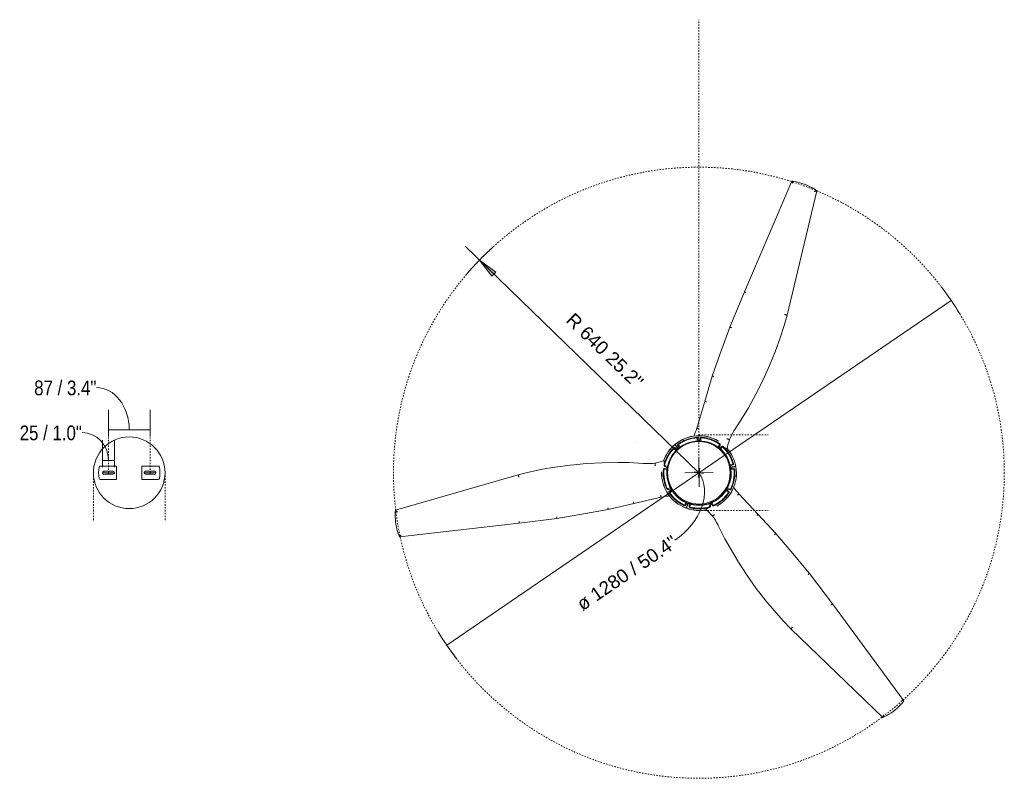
# Model space of a CAD drawing. Header units: millimetres. Extents: x 5806 to 11183, y -3660 to 7544.
# Tile 8 of 8: x 9120 to 11183, y 5955 to 7544. Entities that reach past the tile are written whole.
import ezdxf

# ---------------------------------------------------------------- set-up
doc = ezdxf.new("R2010")
doc.units = ezdxf.units.MM
for name, pattern in [('Dash', [6, 3, -3]), ('Hidden', [7.14375, 4.7625, -2.38125]), ('Punto', [4.7625, 0, -4.7625])]:
    doc.linetypes.add(name, pattern=pattern)
for name, color, linetype, lineweight in [('Cotas', 7, 'Continuous', 9), ('Cotas-14', 7, 'Continuous', 9), ('Lighthing Fixture Detail Wide Black', 7, 'Continuous', 20), ('Lighthing Fixture Dim Black Dash', 7, 'Hidden', 9), ('Luminarias', 7, 'Continuous', 20)]:
    doc.layers.add(name, color=color, linetype=linetype, lineweight=lineweight)
doc.layers.add('Lighthing Fixture Dim Grey Dash', color=7, linetype='Dash', lineweight=9, true_color=0xd2d2d2)
doc.layers.add('Ligthing Fixture ADD', color=7, linetype='Punto', lineweight=9, true_color=0xffffff)
doc.styles.add('Arial', font='arial.ttf', dxfattribs={"height": 28})
doc.styles.add('Arial Narrow', font='ARIALN.TTF', dxfattribs={"height": 30.8})
doc.dimstyles.new('Diameter_-_3mm_Arial', dxfattribs={"dimscale": 304.8, "dimtxt": 28.567263, "dimasz": 0, "dimexe": 0.110236, "dimexo": 0, "dimgap": 0.068898, "dimtad": 1, "dimjust": 3, "dimdec": 0, "dimzin": 0, "dimdsep": 46, "dimtxsty": 'Arial', "dimblk1": 'NONE', "dimblk2": 'NONE', "dimsah": 1, "dimcen": 0.09, "dimadec": 0, "dimazin": 0, "dimtfac": 1, "dimtdec": 4, "dimtix": 1, "dimtmove": 0, "dimatfit": 2, "dimfxl": 1, "dimtvp": 1, "dimtolj": 1, "dimtzin": 0, "dimarcsym": 2})
doc.dimstyles.new('FARO_-_2_2mm_Arial_Narrow_mm_Inch_Right_1', dxfattribs={"dimscale": 304.8, "dimtxt": 31.521674, "dimasz": 0, "dimexe": 0.137795, "dimexo": 0.0625, "dimgap": 0.022966, "dimtad": 1, "dimdec": 0, "dimzin": 0, "dimdsep": 46, "dimtxsty": 'Arial Narrow', "dimblk1": 'NONE', "dimblk2": 'NONE', "dimsah": 1, "dimcen": 0.09, "dimadec": 0, "dimazin": 0, "dimtfac": 1, "dimtdec": 4, "dimtix": 1, "dimtmove": 1, "dimatfit": 3, "dimfxl": 0.045932, "dimfxlon": 1, "dimtvp": 1, "dimtolj": 1, "dimtzin": 0, "dimarcsym": 2})
doc.dimstyles.new('Radial_-_3mm_Arial', dxfattribs={"dimscale": 304.8, "dimtxt": 28.567263, "dimasz": 0.137795, "dimexe": 0.137795, "dimexo": 0, "dimgap": 0.080381, "dimtad": 1, "dimjust": 3, "dimdec": 0, "dimzin": 0, "dimdsep": 46, "dimtxsty": 'Arial', "dimsah": 1, "dimcen": 0.09, "dimdle": 0.137795, "dimadec": 0, "dimazin": 0, "dimtfac": 1, "dimtdec": 4, "dimtix": 1, "dimtmove": 0, "dimatfit": 2, "dimfxl": 1, "dimtvp": 1, "dimtfill": 1, "dimtolj": 1, "dimtzin": 0, "dimarcsym": 2})

# ---------------------------------------------------------------- blocks, each defined once
blk = doc.blocks.new('32100 - 32100 JUST FAN Matt black ceiling fan with DC motor-500755-Planta_PDF')
at = {"layer": 'Luminarias'}
for p, q in [((-3.8, 378.7), (65.6, 637.3)), ((121.7, 630.1), (97.9, 378.8)), ((97.9, 378.8), (89.6, 299.3)), ((89.6, 299.3), (80.3, 239.3)), ((80.3, 239.3), (72.5, 191.5)), ((72.5, 191.5), (61, 137.6)), ((61, 137.6), (48.7, 80.5)), ((58.4, 138.2), (57.5, 138.4)), ((59.3, 138), (58.4, 138.2)), ((60, 137.8), (59.3, 138)), ((60.5, 137.7), (60, 137.8)), ((60.9, 137.6), (60.5, 137.7)), ((61, 137.6), (60.9, 137.6)), ((-16.9, 70.9), (-15.6, 71.9)), ((-16.9, 70.9), (-16, 65.5)), ((-9, 66.9), (-10, 72.1)), ((-9.2, 74.6), (-9.1, 73.3)), ((31.4, 65.6), (28.7, 60.9)), ((31.4, 65.6), (33.1, 65.5)), ((35.2, 57.5), (37.7, 62)), ((39.9, 63.4), (39.1, 62.4)), ((-60.8, 49.1), (-60.9, 49.3)), ((-60.8, 49.6), (-60.6, 49.5)), ((-52.6, 42.4), (-60.8, 49.1)), ((-60.6, 49.5), (-52.3, 42.7)), ((-59.4, 42), (-59.1, 43.6)), ((-59.4, 42), (-55.3, 38.5)), ((-54, 52.1), (-53.2, 51.2)), ((-49, 46.3), (-53.1, 49.7)), ((65.6, 30.7), (60.8, 28.9)), ((62.9, 24.7), (72.5, 28.3)), ((72.9, 27.4), (63.2, 23.7)), ((64.7, 19.1), (69.3, 20.8)), ((65.6, 30.7), (66.8, 29.6)), ((72.5, 28.3), (72.7, 28.4)), ((73.1, 27.5), (72.9, 27.4)), ((-150.1, -14.9), (-94.4, 2.7)), ((-75.2, 3.4), (-73.9, 3.3)), ((-67.3, 2.4), (-72.9, 2.2)), ((71.9, 20.4), (70.6, 20.1)), ((-202.7, -31.6), (-150.1, -14.9)), ((-150.1, -14.9), (-150, -15)), ((-150, -15), (-149.9, -15.4)), ((-149.9, -15.4), (-149.8, -15.9)), ((-149.8, -15.9), (-149.6, -16.6)), ((-149.6, -16.6), (-149.3, -17.4)), ((-149.3, -17.4), (-149, -18.3)), ((-72.8, -4.9), (-73.6, -3.5)), ((-72.8, -4.9), (-67.2, -5)), ((69.5, -21.2), (64.6, -19.3)), ((-248, -48.4), (-202.7, -31.6)), ((-53.9, -40.6), (-58, -44.2)), ((62.2, -26), (67.1, -27.7)), ((68.9, -29.6), (67.7, -29.1)), ((69.5, -21.2), (69.8, -22.8)), ((-304.8, -70), (-248, -48.4)), ((-60.6, -44.7), (-59.5, -44)), ((-53.6, -49.6), (-55.1, -49)), ((-53.6, -49.6), (-49.2, -46.1)), ((31.8, -59.4), (34.6, -64)), ((40.8, -60.4), (38.1, -55.6)), ((40.8, -60.4), (39.9, -61.8)), ((-377.9, -102.1), (-304.8, -70)), ((-18.9, -72.6), (-18.5, -71.4)), ((-16.3, -65.5), (-17.3, -70.6)), ((-13.4, -77.2), (-13.3, -77)), ((-13.3, -77), (-11.6, -66.5)), ((-10.3, -66.8), (-12, -77.3)), ((-12, -77.3), (-12, -77.5)), ((-6.5, -72.5), (-8, -73)), ((-6.5, -72.5), (-5.6, -67.1)), ((34.7, -66.6), (34.2, -65.5)), ((-608.2, -205.7), (-377.9, -102.1)), ((88.4, -122), (45.1, -82.8)), ((88.4, -122), (88.5, -121.9)), ((129.4, -158.9), (88.4, -122)), ((88.5, -121.9), (88.8, -121.6)), ((88.8, -121.6), (89.1, -121.2)), ((89.1, -121.2), (89.6, -120.6)), ((89.6, -120.6), (90.2, -120)), ((90.2, -120), (90.9, -119.3)), ((166.9, -189.4), (129.4, -158.9)), ((-327.6, -190.5), (-586.7, -258)), ((214.2, -227.6), (166.9, -189.4)), ((329.7, -186.3), (519, -375.6)), ((278.9, -274.4), (214.2, -227.6)), ((484.7, -420.6), (278.9, -274.4))]:
    blk.add_line(p, q, dxfattribs=at)
at = {"layer": 'Luminarias', "flags": 128}
for points in [[(65.7, 637.4), (70.6, 637.8), (75.5, 638), (80.3, 638.1), (85.2, 637.9), (90.1, 637.6), (94.9, 637), (96, 636.9)], [(96, 636.9), (100.8, 636.1), (105.6, 635.1), (110.4, 633.9), (115, 632.5), (119.7, 630.9), (121.7, 630.2)], [(-14.2, 327.9), (-8.8, 356.4), (-3.8, 378.7)], [(-25.6, 169.5), (-25.7, 202.6), (-24.5, 235.6), (-22, 268.6), (-18.2, 301.5), (-14.2, 327.9)], [(-22.6, 116.4), (-24.7, 145.7), (-25.6, 169.5)], [(-22.5, 92), (-22.2, 97.2), (-22, 102.3), (-22, 107.5), (-22.3, 112.7), (-22.6, 116.4)], [(-27.7, 72.6), (-25.3, 80.8), (-23.2, 89), (-22.5, 92)], [(48.7, 80.5), (47.9, 75.6), (47.2, 70.7), (46.8, 65.8), (46.6, 62.8)], [(-94.4, 2.7), (-89.7, 4.4), (-85.2, 6.2), (-80.7, 8.3), (-77.9, 9.6)], [(76.4, -12.6), (82.3, -18.8), (88.4, -24.7), (90.7, -26.8)], [(90.7, -26.8), (94.9, -29.7), (99.3, -32.4), (103.8, -35), (108.4, -37.4), (111.8, -39)], [(111.8, -39), (138.3, -51.8), (159.3, -62.8)], [(-49.7, -59.8), (-58, -61.8), (-66.2, -64.1), (-69.1, -64.9)], [(-90.3, -77), (-114.7, -93.4), (-134.9, -105.9)], [(-69.1, -64.9), (-73.8, -67.2), (-78.4, -69.6), (-82.9, -72.2), (-87.2, -74.9), (-90.3, -77)], [(45.1, -82.8), (41.3, -79.6), (37.4, -76.6), (33.3, -73.8), (30.8, -72.1)], [(159.3, -62.8), (188, -79.3), (216, -96.8), (243.4, -115.5), (270, -135.2), (290.8, -151.9)], [(-134.9, -105.9), (-163.6, -122.4), (-193, -137.7), (-222.9, -151.8), (-253.3, -164.8), (-278.3, -174.3)], [(290.8, -151.9), (312.8, -170.8), (329.7, -186.3)], [(-278.3, -174.3), (-305.7, -183.8), (-327.6, -190.5)], [(-601.3, -231.4), (-603, -226.8), (-604.5, -222.2), (-605.8, -217.5), (-606.9, -212.7), (-607.8, -207.9), (-608.2, -205.8)], [(-586.8, -258), (-589.5, -254), (-592.2, -249.8), (-594.6, -245.6), (-596.9, -241.3), (-599, -236.9), (-600.9, -232.4), (-601.3, -231.4)], [(519, -375.7), (516.9, -380.1), (514.7, -384.5), (512.3, -388.7), (509.7, -392.9), (507, -396.9), (504.1, -400.9), (503.4, -401.7)], [(503.4, -401.7), (500.3, -405.5), (497.1, -409.1), (493.7, -412.6), (490.1, -416), (486.5, -419.2), (484.8, -420.6)]]:
    blk.add_lwpolyline(points, dxfattribs=at)
at = {"layer": 'Luminarias'}
for centre, radius, start, end in [((0, 0), 67.5, 90, 270), ((0, 0), 66.5, 90, 270), ((-0.2, 0.5), 78, 110.3533, 140.9692), ((-0.2, 0.5), 77.8, 110.4094, 140.9692), ((2.8, -4.1), 78.7, 105.4632, 135.3472), ((-17.9, 70.7), 1.04, 8.9294, 105.4632), ((-9, 72.3), 1.01, 96.081, 190.9992), ((-0.8, -4.9), 78.7, 66.197, 96.081), ((-0.2, 0.5), 78, 20.9692, 92.8722), ((-0.2, 0.5), 77.8, 20.9692, 92.9099), ((0, 0), 67.5, 270, 90), ((0, 0), 66.5, 270, 90), ((30.5, 66.1), 1.04, 329.6633, 66.197), ((38.6, 61.6), 1.01, 56.6596, 151.5778), ((-4.1, -3.3), 78.7, 26.7756, 56.6596), ((-0.6, -0.2), 78, 140.6131, 212.5161), ((-0.6, -0.2), 77.8, 140.6131, 212.5538), ((4.6, -1.8), 78.7, 146.4195, 176.3035), ((-60.1, 41.2), 1.04, 49.8858, 146.4017), ((-52.5, 50.5), 1.01, 135.3472, 230.2653), ((65.2, 31.7), 1.04, 290.2419, 26.7756), ((69.6, 19.8), 1.01, 15.3737, 110.2918), ((0.2, -0.5), 77.8, 350.436, 20.9957), ((0.2, -0.5), 78, 350.3798, 20.9957), ((-72.9, 3.2), 1.01, 176.3035, 271.2217), ((-5.2, -0.7), 78.7, 345.4897, 15.3737), ((-72.9, -6), 1.04, 89.3072, 185.8409), ((4.4, 1.9), 78.7, 185.8409, 215.7249), ((69.9, -20.2), 1.04, 248.956, 345.4897), ((0.2, -0.5), 77.8, 260.9957, 332.9365), ((0.2, -0.5), 78, 260.9957, 332.8987), ((-4.2, 2.8), 78.7, 306.2236, 336.1076), ((66.8, -28.7), 1.01, 336.1076, 71.0257), ((-58.7, -43.4), 1.01, 215.7249, 310.643), ((-52.9, -50.4), 1.04, 128.5733, 225.1071), ((1.9, 4.6), 78.7, 225.1071, 254.9911), ((-0.6, -0.2), 77.8, 229.8979, 260.6131), ((-0.6, -0.2), 78, 229.9972, 260.6131), ((41.7, -59.8), 1.04, 209.6899, 306.2236), ((-18.2, -70.4), 1.01, 254.9911, 349.9092), ((-5.5, -72.7), 1.04, 170.2685, 266.8022), ((-1.1, 4.8), 78.7, 266.8022, 296.6862), ((33.7, -64.5), 1.01, 296.6862, 31.6043)]:
    blk.add_arc(centre, radius, start, end, dxfattribs=at)
for centre, major_axis, start_param, end_param in [((-23.7, -13.5), (12.3, 85.1), 0.122846, 0.128483), ((-0.2, 26.9), (-67.6, 53.2), 3.264438, 3.270075), ((23.1, -13.7), (80.1, 31.4), 3.264438, 3.270075)]:
    blk.add_ellipse(centre, major_axis=major_axis, ratio=0.981915, start_param=start_param, end_param=end_param, dxfattribs=at)
for points, knots in [([(65.7, 637.2), (65.6, 637.2), (65.6, 637.3), (65.7, 637.4), (65.7, 637.4)], [-0.2, -0.2, -0.2, -0.2, -0.1, -0.0267368, -0.0267368, -0.0267368, -0.0267368]), ([(65.7, 637.4), (65.8, 637.4), (65.9, 637.3), (66.2, 637.1), (66.4, 636.9), (66.6, 636.8), (66.8, 636.6), (67, 636.4), (67.2, 636.3), (67.3, 636.1), (67.5, 635.9), (67.8, 635.7), (68, 635.4), (68.3, 635.1), (68.6, 634.7), (69.2, 634.1), (69.7, 633.5), (70.1, 633.1)], [-1, -1, -1, -1, -0.9, -0.8, -0.75, -0.7, -0.65, -0.6, -0.575, -0.55, -0.5, -0.45, -0.4, -0.35, -0.3, -0.2, 0, 0, 0, 0]), ([(121.7, 630.2), (121.7, 630.2), (121.8, 630.1), (121.7, 630), (121.7, 629.9), (121.6, 629.8), (121.5, 629.7), (121.3, 629.6), (121.2, 629.4), (121, 629.3), (120.9, 629.2), (120.7, 629.1), (120.5, 628.9), (120.2, 628.7), (119.9, 628.5), (119.7, 628.3), (119.4, 628.1), (119, 627.8), (118.4, 627.4), (118, 627.1), (117.8, 627)], [-1, -1, -1, -1, -0.9, -0.85, -0.8, -0.75, -0.7, -0.65, -0.6, -0.575, -0.55, -0.5, -0.45, -0.4, -0.35, -0.3, -0.25, -0.2, -0.1, 0, 0, 0, 0]), ([(89.6, 299.3), (89.6, 299.3), (89.6, 299.3), (89.3, 299.4), (88.5, 299.5), (87.4, 299.6), (86.5, 299.8), (86, 299.8)], [-0.8787324, -0.8787324, -0.8787324, -0.8787324, -0.8, -0.6, -0.4, -0.2, 0, 0, 0, 0]), ([(72.5, 191.5), (72.5, 191.5), (72.5, 191.6), (72.2, 191.6), (71.4, 191.8), (70.3, 192), (69.4, 192.2), (68.9, 192.3)], [-0.8787589, -0.8787589, -0.8787589, -0.8787589, -0.8, -0.6, -0.4, -0.2, 0, 0, 0, 0]), ([(-22.2, 72.5), (-22.9, 72.5), (-23.8, 72.5), (-24.8, 72.5), (-25.5, 72.5), (-26.2, 72.5), (-26.7, 72.5), (-27, 72.5), (-27.1, 72.5)], [-1, -1, -1, -1, -0.7, -0.625, -0.55, -0.4, -0.3, -0.2, -0.2, -0.2, -0.2]), ([(-15.6, 71.9), (-15.7, 72.1), (-16, 72.4), (-16.5, 72.7), (-16.7, 72.8), (-16.9, 72.9), (-17.1, 72.9), (-17.3, 73), (-17.5, 73), (-17.7, 73), (-17.9, 73), (-18.2, 73), (-18.4, 72.9), (-18.5, 72.9)], [0, 0, 0, 0, 0.285714, 0.428571, 0.5, 0.571429, 0.625, 0.678571, 0.732143, 0.785714, 0.839286, 0.892857, 1, 1, 1, 1]), ([(-13.3, 66), (-13.4, 66.1), (-14, 68.3), (-14.7, 70.2), (-15.6, 71.9)], [0.6566645, 0.6566645, 0.6566645, 0.6566645, 0.6666667, 1, 1, 1, 1]), ([(-9.2, 74.6), (-9.3, 74.5), (-9.5, 74.5), (-9.9, 74.4), (-10.1, 74.3), (-10.3, 74.1), (-10.4, 74.1), (-10.5, 74), (-10.7, 73.9), (-10.8, 73.7), (-10.9, 73.6), (-11, 73.4), (-11.2, 73.1), (-11.4, 72.7), (-11.4, 72.3), (-11.4, 72.2)], [0, 0, 0, 0, 0.083333, 0.166667, 0.25, 0.291667, 0.333333, 0.375, 0.416667, 0.458333, 0.5, 0.583333, 0.666667, 0.833333, 1, 1, 1, 1]), ([(33.1, 65.5), (33.1, 65.8), (33.1, 66.2), (32.9, 66.7), (32.8, 67), (32.7, 67.2), (32.5, 67.3), (32.4, 67.5), (32.3, 67.6), (32.1, 67.7), (32, 67.9), (31.8, 68), (31.6, 68.1), (31.5, 68.2)], [0, 0, 0, 0, 0.285714, 0.428571, 0.5, 0.571429, 0.625, 0.678571, 0.732143, 0.785714, 0.839286, 0.892857, 1, 1, 1, 1]), ([(39.9, 63.4), (39.8, 63.5), (39.6, 63.6), (39.3, 63.7), (39, 63.8), (38.8, 63.8), (38.6, 63.8), (38.5, 63.8), (38.3, 63.8), (38.2, 63.8), (38, 63.8), (37.7, 63.7), (37.4, 63.6), (37, 63.4), (36.8, 63.1), (36.6, 63)], [0, 0, 0, 0, 0.083333, 0.166667, 0.25, 0.291667, 0.333333, 0.375, 0.416667, 0.458333, 0.5, 0.583333, 0.666667, 0.833333, 1, 1, 1, 1]), ([(48.7, 80.5), (48.7, 80.5), (48.7, 80.5), (48.7, 80.5), (48.6, 80.5), (48.6, 80.5), (48.5, 80.6), (48.3, 80.6), (47.9, 80.7), (47.2, 80.8), (46.3, 81.1), (45.5, 81.2), (45.2, 81.3)], [0.121122, 0.121122, 0.121122, 0.121122, 0.1666667, 0.2083333, 0.25, 0.2916667, 0.3333333, 0.4166667, 0.5, 0.6666667, 0.8333333, 1, 1, 1, 1]), ([(-59.1, 43.6), (-59.4, 43.7), (-59.8, 43.7), (-60.3, 43.6), (-60.6, 43.5), (-60.8, 43.4), (-61, 43.4), (-61.1, 43.3), (-61.3, 43.2), (-61.4, 43), (-61.6, 42.9), (-61.8, 42.7), (-61.9, 42.5), (-62, 42.4)], [0, 0, 0, 0, 0.285714, 0.428571, 0.5, 0.571429, 0.625, 0.678571, 0.732143, 0.785714, 0.839286, 0.892857, 1, 1, 1, 1]), ([(-54, 52.1), (-54.1, 52), (-54.3, 51.9), (-54.4, 51.6), (-54.6, 51.3), (-54.6, 51.1), (-54.7, 51), (-54.7, 50.8), (-54.7, 50.7), (-54.7, 50.5), (-54.8, 50.3), (-54.7, 50.1), (-54.7, 49.7), (-54.5, 49.3), (-54.4, 49), (-54.3, 48.9)], [0, 0, 0, 0, 0.083333, 0.166667, 0.25, 0.291667, 0.333333, 0.375, 0.416667, 0.458333, 0.5, 0.583333, 0.666667, 0.833333, 1, 1, 1, 1]), ([(66.8, 29.6), (67, 29.8), (67.3, 30.1), (67.4, 30.6), (67.5, 30.9), (67.5, 31.1), (67.5, 31.3), (67.5, 31.5), (67.5, 31.7), (67.5, 31.9), (67.4, 32.1), (67.4, 32.4), (67.3, 32.5), (67.2, 32.7)], [0, 0, 0, 0, 0.285714, 0.428571, 0.5, 0.571429, 0.625, 0.678571, 0.732143, 0.785714, 0.839286, 0.892857, 1, 1, 1, 1]), ([(71.9, 20.4), (71.8, 20.5), (71.7, 20.7), (71.6, 21), (71.4, 21.3), (71.3, 21.4), (71.2, 21.5), (71, 21.6), (70.9, 21.7), (70.8, 21.8), (70.6, 21.9), (70.4, 22), (70.1, 22.2), (69.7, 22.3), (69.3, 22.2), (69.1, 22.2)], [0, 0, 0, 0, 0.083333, 0.166667, 0.25, 0.291667, 0.333333, 0.375, 0.416667, 0.458333, 0.5, 0.583333, 0.666667, 0.833333, 1, 1, 1, 1]), ([(-94.4, 2.7), (-94.4, 2.7), (-94.4, 2.7), (-94.4, 2.6), (-94.3, 2.6), (-94.3, 2.5), (-94.3, 2.4), (-94.3, 2.2), (-94.1, 1.9), (-93.9, 1.2), (-93.6, 0.3), (-93.4, -0.4), (-93.3, -0.8)], [0.121122, 0.121122, 0.121122, 0.121122, 0.1666667, 0.2083333, 0.25, 0.2916667, 0.3333333, 0.4166667, 0.5, 0.6666667, 0.8333333, 1, 1, 1, 1]), ([(-75.2, 3.4), (-75.2, 3.3), (-75.2, 3.1), (-75.1, 2.8), (-75, 2.5), (-74.9, 2.3), (-74.9, 2.2), (-74.8, 2), (-74.7, 1.9), (-74.6, 1.8), (-74.5, 1.6), (-74.4, 1.4), (-74.1, 1.2), (-73.7, 1), (-73.4, 0.9), (-73.2, 0.8)], [0, 0, 0, 0, 0.083333, 0.166667, 0.25, 0.291667, 0.333333, 0.375, 0.416667, 0.458333, 0.5, 0.583333, 0.666667, 0.833333, 1, 1, 1, 1]), ([(-73.6, -3.5), (-73.9, -3.6), (-74.2, -3.8), (-74.6, -4.2), (-74.7, -4.5), (-74.8, -4.7), (-74.9, -4.9), (-75, -5), (-75, -5.2), (-75.1, -5.4), (-75.1, -5.6), (-75.1, -5.9), (-75.1, -6.1), (-75.1, -6.2)], [0, 0, 0, 0, 0.285714, 0.428571, 0.5, 0.571429, 0.625, 0.678571, 0.732143, 0.785714, 0.839286, 0.892857, 1, 1, 1, 1]), ([(-67.4, -2.2), (-67.5, -2.3), (-69.8, -2.5), (-71.8, -2.9), (-73.6, -3.5)], [0.6516908, 0.6516908, 0.6516908, 0.6516908, 0.6666667, 1, 1, 1, 1]), ([(73.6, -17.4), (74, -16.8), (74.4, -16), (74.9, -15.1), (75.3, -14.5), (75.6, -13.9), (75.9, -13.4), (76, -13.2), (76.1, -13.1)], [-1, -1, -1, -1, -0.7, -0.625, -0.55, -0.4, -0.3, -0.2, -0.2, -0.2, -0.2]), ([(-202.7, -31.6), (-202.7, -31.6), (-202.6, -31.6), (-202.6, -31.9), (-202.3, -32.7), (-202, -33.7), (-201.7, -34.6), (-201.5, -35)], [-0.8787589, -0.8787589, -0.8787589, -0.8787589, -0.8, -0.6, -0.4, -0.2, 0, 0, 0, 0]), ([(68.9, -29.6), (68.9, -29.5), (69, -29.3), (69.1, -29), (69.1, -28.7), (69.1, -28.5), (69.1, -28.3), (69, -28.2), (69, -28), (69, -27.9), (68.9, -27.7), (68.8, -27.5), (68.6, -27.2), (68.3, -26.8), (68.1, -26.6), (67.9, -26.5)], [0, 0, 0, 0, 0.083333, 0.166667, 0.25, 0.291667, 0.333333, 0.375, 0.416667, 0.458333, 0.5, 0.583333, 0.666667, 0.833333, 1, 1, 1, 1]), ([(69.8, -22.8), (70, -22.8), (70.5, -22.7), (70.9, -22.4), (71.2, -22.2), (71.3, -22.1), (71.5, -22), (71.6, -21.8), (71.7, -21.7), (71.8, -21.5), (71.9, -21.3), (72, -21.1), (72.1, -20.9), (72.1, -20.8)], [0, 0, 0, 0, 0.285714, 0.428571, 0.5, 0.571429, 0.625, 0.678571, 0.732143, 0.785714, 0.839286, 0.892857, 1, 1, 1, 1]), ([(-60.6, -44.7), (-60.5, -44.8), (-60.3, -45), (-60.1, -45.2), (-59.8, -45.4), (-59.7, -45.5), (-59.5, -45.5), (-59.4, -45.6), (-59.2, -45.6), (-59.1, -45.7), (-58.9, -45.7), (-58.7, -45.7), (-58.3, -45.8), (-57.9, -45.7), (-57.5, -45.6), (-57.4, -45.5)], [0, 0, 0, 0, 0.083333, 0.166667, 0.25, 0.291667, 0.333333, 0.375, 0.416667, 0.458333, 0.5, 0.583333, 0.666667, 0.833333, 1, 1, 1, 1]), ([(-55.1, -49), (-55.2, -49.2), (-55.3, -49.6), (-55.4, -50.1), (-55.3, -50.4), (-55.3, -50.6), (-55.2, -50.8), (-55.2, -51), (-55.1, -51.2), (-55, -51.4), (-54.9, -51.5), (-54.8, -51.7), (-54.6, -51.9), (-54.5, -52)], [0, 0, 0, 0, 0.285714, 0.428571, 0.5, 0.571429, 0.625, 0.678571, 0.732143, 0.785714, 0.839286, 0.892857, 1, 1, 1, 1]), ([(-51, -44), (-51.1, -44.1), (-52.7, -45.7), (-54.1, -47.4), (-55.1, -49)], [0.6503527, 0.6503527, 0.6503527, 0.6503527, 0.6666667, 1, 1, 1, 1]), ([(-52.4, -55), (-52, -55.6), (-51.6, -56.4), (-51.1, -57.3), (-50.7, -57.9), (-50.4, -58.4), (-50.1, -59), (-50, -59.2), (-49.9, -59.3)], [-1, -1, -1, -1, -0.7, -0.625, -0.55, -0.4, -0.3, -0.2, -0.2, -0.2, -0.2]), ([(39.9, -61.8), (40.2, -61.9), (40.5, -62.1), (41, -62.2), (41.3, -62.2), (41.6, -62.2), (41.8, -62.2), (41.9, -62.2), (42.1, -62.1), (42.3, -62.1), (42.5, -62), (42.7, -61.9), (42.9, -61.8), (43, -61.7)], [0, 0, 0, 0, 0.285714, 0.428571, 0.5, 0.571429, 0.625, 0.678571, 0.732143, 0.785714, 0.839286, 0.892857, 1, 1, 1, 1]), ([(-304.8, -70), (-304.8, -70), (-304.8, -70), (-304.7, -70.3), (-304.4, -71.1), (-303.9, -72.1), (-303.6, -73), (-303.4, -73.4)], [-0.8787324, -0.8787324, -0.8787324, -0.8787324, -0.8, -0.6, -0.4, -0.2, 0, 0, 0, 0]), ([(-18.9, -72.6), (-18.8, -72.6), (-18.5, -72.7), (-18.2, -72.7), (-17.9, -72.6), (-17.7, -72.6), (-17.6, -72.6), (-17.4, -72.5), (-17.3, -72.5), (-17.1, -72.4), (-17, -72.3), (-16.8, -72.2), (-16.5, -72), (-16.2, -71.6), (-16, -71.3), (-15.9, -71.2)], [0, 0, 0, 0, 0.083333, 0.166667, 0.25, 0.291667, 0.333333, 0.375, 0.416667, 0.458333, 0.5, 0.583333, 0.666667, 0.833333, 1, 1, 1, 1]), ([(-8, -73), (-8, -73.3), (-7.8, -73.7), (-7.5, -74.1), (-7.2, -74.3), (-7.1, -74.4), (-6.9, -74.5), (-6.7, -74.6), (-6.6, -74.7), (-6.4, -74.8), (-6.2, -74.8), (-5.9, -74.9), (-5.7, -74.9), (-5.6, -74.9)], [0, 0, 0, 0, 0.285714, 0.428571, 0.5, 0.571429, 0.625, 0.678571, 0.732143, 0.785714, 0.839286, 0.892857, 1, 1, 1, 1]), ([(34.7, -66.6), (34.8, -66.6), (35, -66.4), (35.3, -66.2), (35.5, -66), (35.6, -65.8), (35.7, -65.7), (35.8, -65.6), (35.8, -65.4), (35.9, -65.3), (36, -65.1), (36, -64.9), (36.1, -64.5), (36.1, -64.1), (36, -63.7), (36, -63.6)], [0, 0, 0, 0, 0.083333, 0.166667, 0.25, 0.291667, 0.333333, 0.375, 0.416667, 0.458333, 0.5, 0.583333, 0.666667, 0.833333, 1, 1, 1, 1]), ([(45.1, -82.8), (45.1, -82.8), (45.1, -82.8), (45.1, -82.8), (45.2, -82.7), (45.2, -82.7), (45.3, -82.6), (45.4, -82.5), (45.7, -82.2), (46.1, -81.7), (46.8, -80.9), (47.3, -80.4), (47.6, -80.1)], [0.121122, 0.121122, 0.121122, 0.121122, 0.1666667, 0.2083333, 0.25, 0.2916667, 0.3333333, 0.4166667, 0.5, 0.6666667, 0.8333333, 1, 1, 1, 1]), ([(129.4, -158.9), (129.4, -158.9), (129.4, -158.9), (129.6, -158.6), (130.2, -158), (130.9, -157.2), (131.5, -156.5), (131.8, -156.1)], [-0.8787589, -0.8787589, -0.8787589, -0.8787589, -0.8, -0.6, -0.4, -0.2, 0, 0, 0, 0]), ([(-608.2, -205.8), (-608.2, -205.7), (-608.2, -205.7), (-608.1, -205.7), (-608, -205.7), (-607.9, -205.7), (-607.7, -205.7), (-607.5, -205.8), (-607.3, -205.9), (-607.1, -205.9), (-607, -206), (-606.8, -206.1), (-606.5, -206.2), (-606.2, -206.3), (-605.9, -206.5), (-605.6, -206.6), (-605.2, -206.8), (-604.8, -207), (-604.2, -207.3), (-603.7, -207.5), (-603.5, -207.6)], [-1, -1, -1, -1, -0.9, -0.85, -0.8, -0.75, -0.7, -0.65, -0.6, -0.575, -0.55, -0.5, -0.45, -0.4, -0.35, -0.3, -0.25, -0.2, -0.1, 0, 0, 0, 0]), ([(214.2, -227.6), (214.2, -227.6), (214.3, -227.5), (214.4, -227.3), (214.9, -226.6), (215.6, -225.7), (216.2, -225), (216.5, -224.7)], [-0.8787324, -0.8787324, -0.8787324, -0.8787324, -0.8, -0.6, -0.4, -0.2, 0, 0, 0, 0]), ([(-586.8, -258), (-586.8, -257.9), (-586.8, -257.8), (-586.8, -257.5), (-586.7, -257.2), (-586.7, -256.9), (-586.6, -256.6), (-586.6, -256.4), (-586.5, -256.2), (-586.5, -256), (-586.4, -255.7), (-586.3, -255.4), (-586.2, -255), (-586.1, -254.6), (-585.9, -254.2), (-585.6, -253.3), (-585.4, -252.6), (-585.2, -252.1)], [-1, -1, -1, -1, -0.9, -0.8, -0.75, -0.7, -0.65, -0.6, -0.575, -0.55, -0.5, -0.45, -0.4, -0.35, -0.3, -0.2, 0, 0, 0, 0]), ([(-586.6, -257.9), (-586.6, -258), (-586.7, -258), (-586.7, -258), (-586.8, -258)], [-0.2, -0.2, -0.2, -0.2, -0.1, -0.0267368, -0.0267368, -0.0267368, -0.0267368]), ([(519, -375.7), (519, -375.8), (518.8, -375.9), (518.6, -376), (518.3, -376.1), (518, -376.2), (517.8, -376.3), (517.5, -376.4), (517.3, -376.4), (517.1, -376.5), (516.8, -376.6), (516.5, -376.6), (516.1, -376.7), (515.8, -376.8), (515.3, -376.9), (514.4, -377.1), (513.6, -377.3), (513.1, -377.3)], [-1, -1, -1, -1, -0.9, -0.8, -0.75, -0.7, -0.65, -0.6, -0.575, -0.55, -0.5, -0.45, -0.4, -0.35, -0.3, -0.2, 0, 0, 0, 0]), ([(518.8, -375.6), (518.9, -375.6), (519, -375.6), (519, -375.7), (519, -375.7)], [-0.2, -0.2, -0.2, -0.2, -0.1, -0.0267368, -0.0267368, -0.0267368, -0.0267368]), ([(484.8, -420.6), (484.8, -420.6), (484.7, -420.7), (484.6, -420.6), (484.6, -420.5), (484.6, -420.4), (484.5, -420.2), (484.5, -420), (484.4, -419.8), (484.4, -419.6), (484.4, -419.5), (484.3, -419.2), (484.3, -418.9), (484.2, -418.6), (484.2, -418.3), (484.2, -417.9), (484.1, -417.6), (484.1, -417.1), (484.1, -416.4), (484, -415.9), (484, -415.6)], [-1, -1, -1, -1, -0.9, -0.85, -0.8, -0.75, -0.7, -0.65, -0.6, -0.575, -0.55, -0.5, -0.45, -0.4, -0.35, -0.3, -0.25, -0.2, -0.1, 0, 0, 0, 0])]:
    blk.add_open_spline(points, degree=3, knots=knots, dxfattribs=at)
for points in [[(-3.8, 378.7), (-3.8, 378.7), (-3.8, 378.7), (-3.8, 378.7)], [(-3.8, 378.7), (-3.8, 378.7), (-3.8, 378.7), (-3.7, 378.7)], [(-3.7, 378.7), (-3.6, 378.7), (-3.3, 378.6), (-2.4, 378.4), (-1.3, 378.2), (0, 377.8), (1, 377.6), (1.4, 377.5)], [(97.9, 378.8), (97.8, 378.8), (97.7, 378.8), (97.4, 378.8), (96.8, 378.8), (96.1, 378.9), (95.2, 379), (94.5, 379), (94.2, 379.1)], [(-22.5, 92), (-22.5, 92), (-22.5, 92), (-22.5, 92)], [(-22.5, 92), (-22.5, 92), (-22.5, 92), (-22.5, 92)], [(-22.5, 92), (-22.4, 92), (-22.1, 91.9), (-21.2, 91.8), (-20, 91.6), (-18.6, 91.4), (-17.7, 91.3), (-17.2, 91.2)], [(-18.5, 72.9), (-23, 71.7), (-31.7, 68.5), (-43.7, 61.5), (-50.8, 55.4), (-54, 52.1)], [(-11.4, 72.2), (-11.6, 70.4), (-11.6, 68.5), (-11.4, 66.4)], [(31.5, 68.2), (27.2, 70.1), (18.5, 73.1), (4.7, 75.3), (-4.6, 75.1), (-9.2, 74.6)], [(31.2, 59.7), (32, 61.8), (32.7, 63.7), (33.1, 65.5)], [(36.6, 63), (35.5, 61.8), (34.3, 60.4), (33.2, 58.8)], [(67.2, 32.7), (65.2, 36.8), (60.3, 44.7), (51.1, 55.2), (43.8, 60.9), (39.9, 63.4)], [(-62, 42.4), (-64.6, 38.6), (-69, 30.5), (-73.5, 17.3), (-74.9, 8.1), (-75.2, 3.4)], [(-53.7, 40.7), (-55.6, 41.9), (-57.3, 42.9), (-59.1, 43.6)], [(-54.3, 48.9), (-53.3, 47.4), (-52, 45.9), (-50.7, 44.4)], [(62.1, 26.6), (63.9, 27.5), (65.5, 28.5), (66.8, 29.6)], [(69.1, 22.2), (67.5, 22.1), (65.7, 21.8), (63.9, 21.4)], [(-73.2, 0.8), (-71.5, 0.4), (-69.5, 0.1), (-67.5, -0.1)], [(72.1, -20.8), (73.3, -16.3), (74.9, -7.1), (74.8, 6.8), (73.1, 15.9), (71.9, 20.4)], [(-75.1, -6.2), (-74.7, -10.8), (-73, -20), (-68.1, -33), (-63.3, -41), (-60.6, -44.7)], [(43, -61.7), (46.8, -59), (53.8, -52.9), (62.6, -42), (67, -33.9), (68.9, -29.6)], [(67.9, -26.5), (66.5, -25.5), (64.9, -24.6), (63.1, -23.7)], [(63.8, -21.9), (65.9, -22.4), (67.9, -22.7), (69.8, -22.8)], [(90.6, -26.9), (90.6, -26.9), (90.4, -27.2), (89.8, -27.9), (89.1, -28.8), (88.2, -29.9), (87.6, -30.6), (87.3, -31)], [(90.6, -26.8), (90.7, -26.8), (90.7, -26.8), (90.7, -26.8)], [(90.7, -26.8), (90.7, -26.8), (90.6, -26.8), (90.6, -26.9)], [(-69.2, -64.9), (-69.2, -64.8), (-69.3, -64.5), (-69.6, -63.7), (-70, -62.5), (-70.5, -61.3), (-70.9, -60.4), (-71, -59.9)], [(-57.4, -45.5), (-55.7, -44.7), (-54, -43.7), (-52.3, -42.6)], [(-54.5, -52), (-51.3, -55.3), (-44.2, -61.3), (-32.1, -68.3), (-23.4, -71.4), (-18.9, -72.6)], [(36, -63.6), (35.5, -61.9), (34.8, -60.1), (34, -58.3)], [(35.9, -57.2), (37.2, -59), (38.5, -60.5), (39.9, -61.8)], [(-69.1, -64.9), (-69.1, -64.9), (-69.1, -64.9), (-69.2, -64.9)], [(-69.1, -64.9), (-69.1, -64.9), (-69.1, -64.9), (-69.1, -64.9)], [(-15.9, -71.2), (-15.2, -69.6), (-14.5, -67.8), (-13.9, -65.9)], [(-8.3, -67), (-8.4, -69.1), (-8.3, -71.2), (-8, -73)], [(-5.6, -74.9), (-1, -75.2), (8.3, -75), (22, -72.2), (30.6, -68.7), (34.7, -66.6)], [(-377.9, -102.1), (-377.9, -102.2), (-377.9, -102.2), (-377.7, -102.6), (-377.4, -103.1), (-377.1, -103.8), (-376.8, -104.6), (-376.5, -105.1), (-376.4, -105.4)], [(-327.6, -190.4), (-327.7, -190.3), (-327.8, -190), (-328, -189.2), (-328.3, -188), (-328.7, -186.7), (-329, -185.8), (-329.1, -185.3)], [(-327.6, -190.4), (-327.6, -190.4), (-327.6, -190.5), (-327.6, -190.5)], [(-327.6, -190.5), (-327.6, -190.5), (-327.6, -190.4), (-327.6, -190.4)], [(329.6, -186.4), (329.6, -186.4), (329.4, -186.7), (328.8, -187.3), (327.9, -188.2), (327, -189.2), (326.3, -189.8), (326, -190.2)], [(329.6, -186.3), (329.7, -186.3), (329.7, -186.3), (329.7, -186.3)], [(329.7, -186.3), (329.7, -186.3), (329.7, -186.3), (329.6, -186.4)], [(278.9, -274.4), (278.9, -274.4), (279, -274.3), (279.2, -274), (279.5, -273.5), (279.9, -272.9), (280.4, -272.2), (280.8, -271.6), (281, -271.4)]]:
    blk.add_open_spline(points, degree=3, dxfattribs=at)
blk = doc.blocks.new('DIMBLOCK7-Planta_PDF Fixing Holes')
at = {"layer": 'Cotas-14', "color": 251, "true_color": 0x5b5b5b}
for p, q in [((9293.2, 6620.9), (9293.2, 6662.9)), ((9318.2, 6620.9), (9318.2, 6662.9)), ((9293.2, 6620.9), (9318.2, 6620.9)), ((9293.2, 6620.9), (9293.2, 6606.9)), ((9318.2, 6620.9), (9318.2, 6606.9))]:
    blk.add_line(p, q, dxfattribs=at)
blk.add_ellipse((9250.2, 6620.9), major_axis=(0, 58.3), ratio=0.95246, start_param=4.712389, end_param=6.283185, dxfattribs=at)
at = {"layer": 'Cotas-14', "color": 0, "insert": (9119.6, 6693.9), "char_height": 30.8, "width": 156.708, "attachment_point": 1, "line_spacing_factor": 0.974696, "style": 'Arial Narrow'}
blk.add_mtext('25 / 1.0"', dxfattribs=at)
blk = doc.blocks.new('_None')
blk = doc.blocks.new('DIMBLOCK8-Planta_PDF Fixing Holes')
at = {"layer": 'Cotas-14', "color": 251, "true_color": 0x5b5b5b}
for p, q in [((9305.7, 6685.1), (9305.7, 6727.1)), ((9392.7, 6685.1), (9392.7, 6727.1)), ((9305.7, 6685.1), (9392.7, 6685.1)), ((9305.7, 6685.1), (9305.7, 6671.1)), ((9392.7, 6685.1), (9392.7, 6671.1))]:
    blk.add_line(p, q, dxfattribs=at)
blk.add_ellipse((9280.5, 6685.1), major_axis=(0, 88.3), ratio=0.777405, start_param=4.712389, end_param=6.283185, dxfattribs=at)
at = {"layer": 'Cotas-14', "color": 0, "insert": (9150, 6788.1), "char_height": 30.8, "width": 156.708, "attachment_point": 1, "line_spacing_factor": 0.974696, "style": 'Arial Narrow'}
blk.add_mtext('87 / 3.4"', dxfattribs=at)
blk = doc.blocks.new('DIMBLOCK9-Planta_PDF')
at = {"layer": 'Cotas-14', "color": 8, "true_color": 0x787878}
for p, q in [((10542.8, 6595), (11071.2, 6956.1)), ((10541, 6585.2), (10544.7, 6604.7)), ((10542.8, 6595), (10014.5, 6233.8)), ((10533.1, 6596.8), (10552.6, 6593.1))]:
    blk.add_line(p, q, dxfattribs=at)
for start, end in [(31.3498, 37.3659), (211.3498, 217.3659)]:
    blk.add_arc((10542.8, 6595), 640, start, end, dxfattribs=at)
blk.add_ellipse((10442.5, 6526.4), major_axis=(100.3, 68.6), ratio=0.727559, start_param=4.712389, end_param=6.283185, dxfattribs=at)
at = {"layer": 'Cotas-14', "color": 0, "insert": (10283.3, 6327.9), "char_height": 28, "width": 292.177, "attachment_point": 1, "rotation": 34.3579, "line_spacing_factor": 0.941778, "style": 'Arial'}
blk.add_mtext('ø 1280 / 50.4"', dxfattribs=at)
blk = doc.blocks.new('DIMBLOCK10-Planta_PDF')
at = {"layer": 'Cotas-14'}
blk.add_hatch(color=256, dxfattribs=at).paths.add_polyline_path([(10083, 7040.1), (10109.3, 7006.9), (10117, 7014.8)])
for p, q in [((10542.8, 6595), (10052.8, 7069.3)), ((10083, 7040.1), (10109.3, 7006.9)), ((10117, 7014.8), (10083, 7040.1)), ((10109.3, 7006.9), (10117, 7014.8)), ((10542.4, 6624.6), (10543.3, 6565.3)), ((10513.1, 6594.5), (10572.5, 6595.4))]:
    blk.add_line(p, q, dxfattribs=at)
blk.add_arc((10542.8, 6595), 640, 132.1715, 139.6916, dxfattribs=at)
at = {"layer": 'Cotas-14', "color": 0, "insert": (10281.8, 6932.3), "char_height": 28, "width": 245.239, "attachment_point": 1, "rotation": 315.9316, "line_spacing_factor": 0.941778, "style": 'Arial', "bg_fill": 3, "box_fill_scale": 1.25, "bg_fill_color": 256, "bg_fill_true_color": 13158600, "bg_fill_transparency": 0}
blk.add_mtext('R 640 25.2"', dxfattribs=at)

msp = doc.modelspace()

# ---------------------------------------------------------------- linework, layer by layer
at = {"layer": 'Lighthing Fixture Detail Wide Black'}
for p, q in [((9322.6, 6609), (9288.5, 6609)), ((9322.6, 6581), (9322.6, 6609)), ((9409.9, 6609), (9375.8, 6609)), ((9375.8, 6609), (9375.8, 6581)), ((9318.2, 6595), (9293.2, 6595)), ((9298.3, 6598.1), (9315.1, 6598.1)), ((9315.1, 6591.9), (9298.3, 6591.9)), ((9305.7, 6591.9), (9305.7, 6598.1)), ((9380.2, 6595), (9405.2, 6595)), ((9383.3, 6598.1), (9400.1, 6598.1)), ((9400.1, 6591.9), (9383.3, 6591.9)), ((9392.7, 6591.9), (9392.7, 6598.1)), ((9288.5, 6581), (9322.6, 6581)), ((9375.8, 6581), (9409.9, 6581))]:
    msp.add_line(p, q, dxfattribs=at)
for centre, radius, start, end in [((9349.2, 6595), 75, 0, 180), ((10542.8, 6595), 65.5, 90, 270), ((10542.8, 6595), 65.5, 270, 90), ((9349.2, 6595), 64.2, 169.2669, 190.7331), ((9288.5, 6606.5), 2.5, 90, 169.2669), ((9409.9, 6606.5), 2.5, 10.7331, 90), ((9349.2, 6595), 64.2, 349.2669, 10.7331), ((9349.2, 6595), 75, 180, 0), ((9288.5, 6583.5), 2.5, 190.7331, 270), ((9296.7, 6595), 3.5, 62.3396, 297.6604), ((9315.1, 6595), 3.1, 270, 90), ((9383.3, 6595), 3.1, 90, 270), ((9401.7, 6595), 3.5, 242.3396, 117.6604), ((9409.9, 6583.5), 2.5, 270, 349.2669)]:
    msp.add_arc(centre, radius, start, end, dxfattribs=at)
at = {"layer": 'Lighthing Fixture Dim Black Dash'}
msp.add_arc((10542.8, 6595), 65.5, 0, 180, dxfattribs=at)
at = {"layer": 'Lighthing Fixture Dim Grey Dash'}
for p, q in [((10542.8, 6595), (10542.8, 7544)), ((9305.7, 6595), (9305.7, 6669)), ((9392.7, 6595), (9392.7, 6669)), ((10542.8, 6674.2), (10687.8, 6674.2)), ((9274.2, 6595), (9274.2, 6492.7)), ((9293.2, 6595), (9293.2, 6595.8)), ((9318.2, 6595), (9318.2, 6595.8)), ((9424.2, 6595), (9424.2, 6492.7)), ((10542.8, 6515.8), (10687.8, 6515.8))]:
    msp.add_line(p, q, dxfattribs=at)
msp.add_circle((10542.8, 6595), 640, dxfattribs=at)
at = {"layer": 'Ligthing Fixture ADD'}
msp.add_line((10409.1, 6658.6), (10405.1, 6658.6), dxfattribs=at)

# ---------------------------------------------------------------- block references
at = {"layer": 'Luminarias', "extrusion": (0, 0, -1), "rotation": 268.9455537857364}
msp.add_blockref('32100 - 32100 JUST FAN Matt black ceiling fan with DC motor-500755-Planta_PDF', (-10543.1, 6594.1), dxfattribs=at)

# ---------------------------------------------------------------- dimensions: what is measured, and where the dimension line sits
at = {"layer": 'Cotas', "color": 8, "true_color": 0x787878}
dim = msp.add_diameter_dim_2p(p1=(11071.2, 6956.1), p2=(10014.5, 6233.8), dimstyle='Diameter_-_3mm_Arial', override={"dimpost": 'ø<>'}, dxfattribs=at)
dim.commit()
dim.dimension.update_dxf_attribs({"geometry": 'DIMBLOCK9-Planta_PDF', "text_midpoint": (10520.8, 6627.3)})
at = {"layer": 'Cotas', "color": 251, "true_color": 0x5b5b5b}
for base, p1, p2, override, picture, middle in [((9392.7, 6685.1), (9305.7, 6671.1), (9392.7, 6671.1), {"dimpost": '<>', "dimfxl": 87}, 'DIMBLOCK8-Planta_PDF Fixing Holes', (9228.3, 6767.6)), ((9318.2, 6620.9), (9293.2, 6606.9), (9318.2, 6606.9), {"dimpost": '<>', "dimfxl": 25}, 'DIMBLOCK7-Planta_PDF Fixing Holes', (9198, 6673.4))]:
    dim = msp.add_linear_dim(base=base, p1=p1, p2=p2, dimstyle='FARO_-_2_2mm_Arial_Narrow_mm_Inch_Right_1', override=override, dxfattribs=at)
    dim.commit()
    dim.dimension.update_dxf_attribs({"geometry": picture, "text_midpoint": middle, "dimtype": 160})

# ---------------------------------------------------------------- next in the draw order: dimensions: what is measured, and where the dimension line sits
at = {"layer": 'Cotas'}
dim = msp.add_radius_dim(center=(10542.8, 6595), mpoint=(10083, 7040.1), dimstyle='Radial_-_3mm_Arial', override={"dimpost": 'R<>'}, dxfattribs=at)
dim.commit()
dim.dimension.update_dxf_attribs({"geometry": 'DIMBLOCK10-Planta_PDF', "text_midpoint": (10357.5, 6833.4)})

doc.saveas('drawing.dxf')
